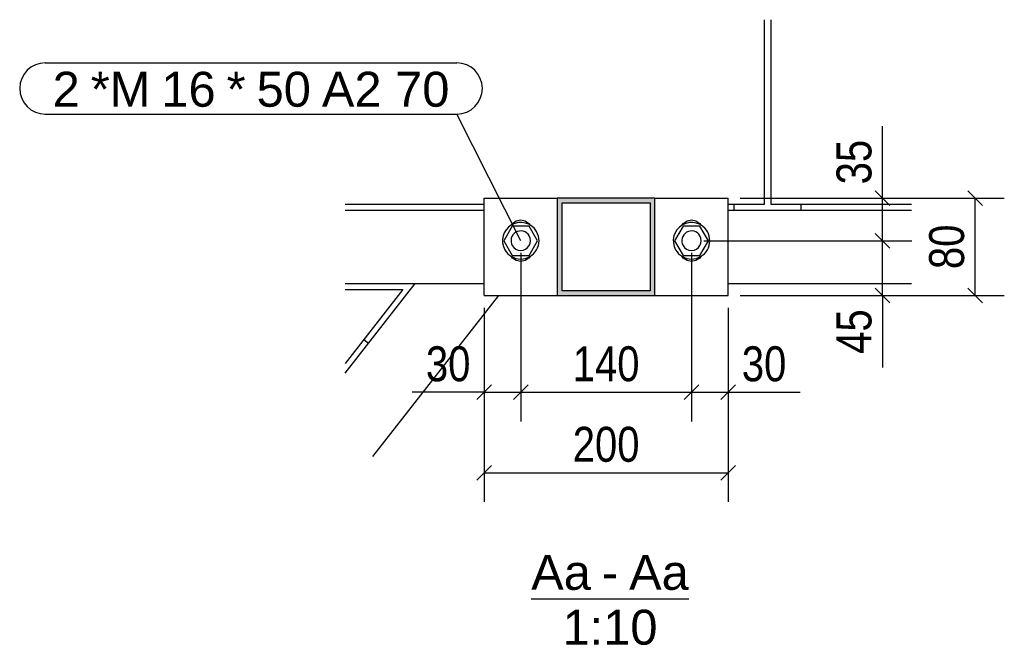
# Model space of a CAD drawing. Header units: millimetres. Extents: x 75 to 96588, y 16 to 10023.
# Tile 25 of 25: x 95781 to 96588, y 44 to 557. Entities that reach past the tile are written whole.
import ezdxf

# ---------------------------------------------------------------- set-up
doc = ezdxf.new("R2010")
doc.units = ezdxf.units.MM
doc.styles.add('Arial', font='ARIAL.TTF', dxfattribs={"height": 0.2})
doc.styles.add('Arial Narrow', font='ARIALN.TTF', dxfattribs={"height": 0.2})

# ---------------------------------------------------------------- blocks, each defined once
blk = doc.blocks.new('Unknown-20 - 81841')
at = {"color": 5}
blk.add_line((96200.18, 82.5), (96329.38, 82.5), dxfattribs=at)
at = {"color": 5, "style": 'Arial'}
for s, height, p in [('Aa', 28.652, (96200.18, 90)), ('Aa', 28.652, (96280.44, 90)), ('-', 28.65, (96258.12, 90)), ('1:10', 28.652, (96225.84, 45))]:
    blk.add_text(s, height=height, dxfattribs=at).set_placement(p)
blk = doc.blocks.new('Part-81856 - 81841')
at = {"color": 7}
for p, q in [((96391.58, 406.15), (96391.58, 557.43)), ((96047.61, 406.15), (96161.62, 406.15)), ((96361.62, 406.15), (96391.58, 406.15))]:
    blk.add_line(p, q, dxfattribs=at)
blk = doc.blocks.new('Part-81848 - 81841')
h = blk.add_hatch(color=6)
h.paths.add_polyline_path([(96301.62, 411.2), (96221.62, 411.2), (96221.62, 331.2), (96301.62, 331.2)])
h.paths.add_polyline_path([(96225.62, 335.2), (96225.62, 407.2), (96297.62, 407.2), (96297.62, 335.2)])
at = {"color": 7}
for p, q in [((96301.62, 411.2), (96221.62, 411.2)), ((96221.62, 411.2), (96221.62, 331.2)), ((96225.62, 335.2), (96225.62, 407.2)), ((96225.62, 407.2), (96297.62, 407.2)), ((96297.62, 407.2), (96297.62, 335.2)), ((96301.62, 331.2), (96301.62, 411.2)), ((96221.62, 331.2), (96301.62, 331.2)), ((96297.62, 335.2), (96225.62, 335.2))]:
    blk.add_line(p, q, dxfattribs=at)
blk = doc.blocks.new('Bolt-81850 - 81841')
at = {"color": 136}
for p, q in [((96184.69, 388.2), (96177.76, 376.2)), ((96184, 389.08), (96184.9, 390.42)), ((96198.54, 388.2), (96184.69, 388.2)), ((96184.9, 390.42), (96187.98, 392.48)), ((96187.98, 392.48), (96191.62, 393.2)), ((96191.62, 393.2), (96195.25, 392.48)), ((96195.25, 392.48), (96198.33, 390.42)), ((96198.33, 390.42), (96199.23, 389.08)), ((96205.47, 376.2), (96198.54, 388.2)), ((96324.69, 388.2), (96317.76, 376.2)), ((96324, 389.08), (96324.9, 390.42)), ((96338.54, 388.2), (96324.69, 388.2)), ((96324.9, 390.42), (96327.98, 392.48)), ((96327.98, 392.48), (96331.62, 393.2)), ((96331.62, 393.2), (96335.25, 392.48)), ((96335.25, 392.48), (96338.33, 390.42)), ((96338.33, 390.42), (96339.23, 389.08)), ((96345.47, 376.2), (96338.54, 388.2)), ((96177.76, 376.2), (96184.69, 364.2)), ((96198.54, 364.2), (96205.47, 376.2)), ((96317.76, 376.2), (96324.69, 364.2)), ((96338.54, 364.2), (96345.47, 376.2)), ((96184.9, 361.99), (96184, 363.33)), ((96184.69, 364.2), (96198.54, 364.2)), ((96199.23, 363.33), (96198.33, 361.99)), ((96324.9, 361.99), (96324, 363.33)), ((96324.69, 364.2), (96338.54, 364.2)), ((96339.23, 363.33), (96338.33, 361.99)), ((96187.98, 359.93), (96184.9, 361.99)), ((96191.62, 359.2), (96187.98, 359.93)), ((96195.25, 359.93), (96191.62, 359.2)), ((96198.33, 361.99), (96195.25, 359.93)), ((96327.98, 359.93), (96324.9, 361.99)), ((96331.62, 359.2), (96327.98, 359.93)), ((96335.25, 359.93), (96331.62, 359.2)), ((96338.33, 361.99), (96335.25, 359.93))]:
    blk.add_line(p, q, dxfattribs=at)
for centre, radius, start, end in [((96191.62, 376.2), 15, 30, 210), ((96331.62, 376.2), 15, 30, 210), ((96191.62, 376.2), 15, 210, 30), ((96191.62, 376.2), 8, 30, 210), ((96191.62, 376.2), 8, 210, 30), ((96331.62, 376.2), 15, 210, 30), ((96331.62, 376.2), 8, 30, 210), ((96331.62, 376.2), 8, 210, 30)]:
    blk.add_arc(centre, radius, start, end, dxfattribs=at)
blk = doc.blocks.new('Part-81842 - 81841')
at = {"color": 7}
for p, q in [((96047.61, 401.2), (96161.62, 401.2)), ((96361.62, 401.2), (96511.84, 401.2)), ((96047.61, 341.2), (96161.62, 341.2)), ((96361.62, 341.2), (96511.84, 341.2))]:
    blk.add_line(p, q, dxfattribs=at)
blk = doc.blocks.new('Part-81852 - 81841')
at = {"color": 7}
for p, q in [((96361.62, 341.2), (96511.84, 341.2)), ((96070.35, 199.2), (96173.53, 331.2))]:
    blk.add_line(p, q, dxfattribs=at)
blk = doc.blocks.new('Part-81844 - 81841')
at = {"color": 7}
for p, q in [((96047.61, 267.54), (96105.19, 341.2)), ((96105.19, 341.2), (96161.62, 341.2)), ((96070.35, 199.2), (96173.53, 331.2))]:
    blk.add_line(p, q, dxfattribs=at)
blk = doc.blocks.new('Part-81855 - 81841')
at = {"color": 7}
for p, q in [((96396.58, 557.43), (96396.58, 406.15)), ((96396.58, 406.15), (96511.84, 406.15))]:
    blk.add_line(p, q, dxfattribs=at)
blk = doc.blocks.new('Part-81857 - 81841')
at = {"color": 7}
for p, q in [((96047.61, 336.2), (96094.98, 336.2)), ((96094.98, 336.2), (96047.61, 275.6))]:
    blk.add_line(p, q, dxfattribs=at)
blk = doc.blocks.new('Part-81858 - 81841')
at = {"color": 7}
for p, q in [((96161.62, 411.2), (96221.62, 411.2)), ((96161.62, 331.2), (96161.62, 411.2)), ((96301.62, 411.2), (96361.62, 411.2)), ((96361.62, 331.2), (96361.62, 411.2)), ((96161.62, 331.2), (96221.62, 331.2)), ((96301.62, 331.2), (96361.62, 331.2))]:
    blk.add_line(p, q, dxfattribs=at)
blk = doc.blocks.new('Part-81861 - 81841')
at = {"color": 7}
blk.add_line((96366.58, 401.2), (96366.58, 406.15), dxfattribs=at)
blk = doc.blocks.new('Part-81868 - 81841')
at = {"color": 7}
blk.add_line((96421.58, 401.2), (96421.58, 406.15), dxfattribs=at)
blk = doc.blocks.new('Part-81869 - 81841')
at = {"color": 7}
blk.add_line((96063.01, 295.3), (96066.92, 292.24), dxfattribs=at)
blk = doc.blocks.new('StraightDimension-82491 - 81841')
at = {"color": 174}
for p, q in [((96494.12, 370.2), (96482.12, 382.2)), ((96341.62, 376.2), (96512.12, 376.2)), ((96488.12, 331.2), (96488.12, 376.2)), ((96371.62, 331.2), (96512.12, 331.2)), ((96482.12, 337.2), (96494.12, 325.2)), ((96488.12, 331.2), (96488.12, 272.23)), ((96488.12, 331.2), (96488.12, 272.23))]:
    blk.add_line(p, q, dxfattribs=at)
at = {"color": 30, "style": 'Arial Narrow'}
blk.add_text('45', height=28.633, rotation=90.00021, dxfattribs=at).set_placement((96479.12, 283.48))
blk = doc.blocks.new('StraightDimension-82511 - 81841')
at = {"color": 174}
for p, q in [((96570.06, 405.2), (96558.06, 417.2)), ((96371.62, 411.2), (96588.06, 411.2)), ((96564.06, 331.2), (96564.06, 411.2)), ((96371.62, 331.2), (96588.06, 331.2)), ((96558.06, 337.2), (96570.06, 325.2))]:
    blk.add_line(p, q, dxfattribs=at)
at = {"color": 30, "style": 'Arial Narrow'}
blk.add_text('80', height=28.633, rotation=90.00021, dxfattribs=at).set_placement((96555.06, 352.97))
blk = doc.blocks.new('StraightDimension-82448 - 81841')
at = {"color": 174}
for p, q in [((96331.62, 366.2), (96331.62, 227.99)), ((96361.62, 321.2), (96361.62, 227.99)), ((96337.62, 257.99), (96325.62, 245.99)), ((96331.62, 251.99), (96361.62, 251.99)), ((96355.62, 245.99), (96367.62, 257.99)), ((96361.62, 251.99), (96420.59, 251.99)), ((96361.62, 251.99), (96420.59, 251.99))]:
    blk.add_line(p, q, dxfattribs=at)
at = {"color": 30, "style": 'Arial Narrow'}
blk.add_text('30', height=28.633, dxfattribs=at).set_placement((96372.87, 260.99))
blk = doc.blocks.new('StraightDimension-82449 - 81841')
at = {"color": 174}
for p, q in [((96191.62, 366.2), (96191.62, 227.99)), ((96331.62, 366.2), (96331.62, 227.99)), ((96197.62, 257.99), (96185.62, 245.99)), ((96191.62, 251.99), (96331.62, 251.99)), ((96325.62, 245.99), (96337.62, 257.99))]:
    blk.add_line(p, q, dxfattribs=at)
at = {"color": 30, "style": 'Arial Narrow'}
blk.add_text('140', height=28.633, dxfattribs=at).set_placement((96234.26, 260.99))
blk = doc.blocks.new('StraightDimension-82450 - 81841')
at = {"color": 174}
for p, q in [((96191.62, 366.2), (96191.62, 227.99)), ((96161.62, 321.2), (96161.62, 227.99)), ((96161.62, 251.99), (96102.64, 251.99)), ((96161.62, 251.99), (96102.64, 251.99)), ((96167.62, 257.99), (96155.62, 245.99)), ((96161.62, 251.99), (96191.62, 251.99)), ((96185.62, 245.99), (96197.62, 257.99))]:
    blk.add_line(p, q, dxfattribs=at)
at = {"color": 30, "style": 'Arial Narrow'}
blk.add_text('30', height=28.633, dxfattribs=at).set_placement((96113.89, 260.99))
blk = doc.blocks.new('StraightDimension-82479 - 81841')
at = {"color": 174}
for p, q in [((96161.62, 321.2), (96161.62, 162)), ((96361.62, 321.2), (96361.62, 162)), ((96167.62, 192), (96155.62, 180)), ((96161.62, 186), (96361.62, 186)), ((96355.62, 180), (96367.62, 192))]:
    blk.add_line(p, q, dxfattribs=at)
at = {"color": 30, "style": 'Arial Narrow'}
blk.add_text('200', height=28.633, dxfattribs=at).set_placement((96234.26, 195))
blk = doc.blocks.new('StraightDimension-82490 - 81841')
at = {"color": 174}
for p, q in [((96488.12, 411.2), (96488.12, 470.18)), ((96488.12, 411.2), (96488.12, 470.18)), ((96494.12, 405.2), (96482.12, 417.2)), ((96371.62, 411.2), (96512.12, 411.2)), ((96488.12, 376.2), (96488.12, 411.2)), ((96482.12, 382.2), (96494.12, 370.2)), ((96341.62, 376.2), (96512.12, 376.2))]:
    blk.add_line(p, q, dxfattribs=at)
at = {"color": 30, "style": 'Arial Narrow'}
blk.add_text('35', height=28.633, rotation=90.00021, dxfattribs=at).set_placement((96479.12, 422.45))
blk = doc.blocks.new('Mark-82088 - 81841')
at = {"color": 7}
for p, q in [((95801.86, 522.07), (96139.14, 522.07)), ((95801.86, 480.07), (96139.14, 480.07)), ((96191.62, 376.2), (96139.14, 480.07))]:
    blk.add_line(p, q, dxfattribs=at)
for centre, start, end in [((95801.86, 501.07), 90, 270), ((96139.14, 501.07), 270, 90)]:
    blk.add_arc(centre, 21, start, end, dxfattribs=at)
at = {"color": 30, "style": 'Arial'}
for s, height, p in [('*M', 28.652, (95839.11, 486.07)), ('*', 28.65, (95950.5, 486.07)), ('2', 28.65, (95807.86, 486.07)), ('16', 28.652, (95897, 486.07)), ('50', 28.652, (95975.08, 486.07)), ('A2 70', 28.652, (96028.58, 486.07))]:
    blk.add_text(s, height=height, dxfattribs=at).set_placement(p)

msp = doc.modelspace()

# ---------------------------------------------------------------- block references
for name in ['Part-81856 - 81841', 'Part-81855 - 81841', 'Mark-82088 - 81841', 'StraightDimension-82490 - 81841', 'StraightDimension-82511 - 81841', 'Part-81858 - 81841', 'Part-81848 - 81841', 'Part-81861 - 81841', 'Part-81868 - 81841', 'Part-81842 - 81841', 'Bolt-81850 - 81841', 'StraightDimension-82491 - 81841', 'StraightDimension-82450 - 81841', 'StraightDimension-82449 - 81841', 'StraightDimension-82448 - 81841', 'Part-81844 - 81841', 'Part-81852 - 81841', 'Part-81857 - 81841', 'StraightDimension-82479 - 81841', 'Part-81869 - 81841', 'Unknown-20 - 81841']:
    msp.add_blockref(name, (0, 0))

doc.saveas('drawing.dxf')
